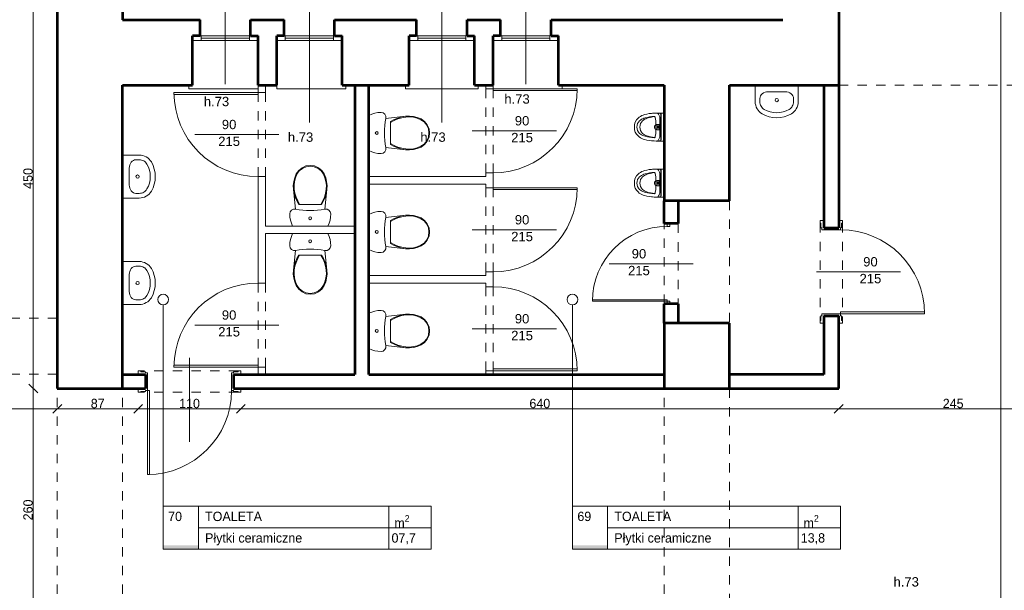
# Model space of a CAD drawing. Header units: inches. Extents: x -21887 to 84279, y -131485 to 67836.
# Tile 235 of 256: x 56079 to 66622, y 33870 to 39981. Entities that reach past the tile are written whole.
import ezdxf

# ---------------------------------------------------------------- set-up
doc = ezdxf.new("R2010")
doc.units = ezdxf.units.IN
doc.header["$MEASUREMENT"] = 0
doc.linetypes.add('Dashed copy', pattern=[200, 100, -100])
doc.layers.get('0').update_dxf_attribs({"lineweight": 13})
doc.layers.get('Defpoints').update_dxf_attribs({"lineweight": 13})
for name, color, linetype, lineweight in [('AI_MURY', 7, 'Continuous', 53), ('Dimensioning', 7, 'Continuous', 13), ('DRZWI', 7, 'Continuous', 13), ('dzialowki', 7, 'Continuous', 53), ('Furniture & Equipment', 7, 'Continuous', 13), ('OPISY TABELKI', 7, 'Continuous', 13), ('PODCIAGI', 7, 'Continuous', 13)]:
    doc.layers.add(name, color=color, linetype=linetype, lineweight=lineweight)
doc.styles.add('GENERATED_STYLE_7', font='txt')
doc.styles.add('GENERATED_STYLE_8', font='txt')
doc.styles.add('GENERATED_STYLE_9', font='txt')
doc.styles.add('Style-Courier New', font='txt')
doc.dimstyles.new('Dimstyle_4', dxfattribs={"dimtxt": 100, "dimasz": 95, "dimexe": 0, "dimexo": 0, "dimgap": 0.09, "dimtad": 1, "dimdec": 0, "dimlfac": 0.1, "dimzin": 0, "dimdsep": 46, "dimlunit": 5, "dimtxsty": 'GENERATED_STYLE_7', "dimblk": 'ARROWHEAD_6', "dimcen": 0.09, "dimclrd": 161, "dimclre": 161, "dimclrt": 7, "dimadec": 0, "dimazin": 0, "dimtfac": 1, "dimtdec": 0, "dimtmove": 0, "dimatfit": 3, "dimfxl": 0, "dimtolj": 1, "dimtzin": 0, "dimarcsym": 0})
doc.dimstyles.new('Dimstyle_5', dxfattribs={"dimtxt": 100, "dimasz": 95, "dimexe": 0.18, "dimexo": 0, "dimgap": 0.09, "dimtad": 1, "dimtih": 1, "dimtoh": 1, "dimdec": 0, "dimlfac": 0.1, "dimzin": 0, "dimdsep": 46, "dimlunit": 5, "dimtxsty": 'GENERATED_STYLE_7', "dimblk": 'ARROWHEAD_6', "dimcen": 0.09, "dimclrd": 161, "dimclre": 161, "dimclrt": 7, "dimadec": 0, "dimazin": 0, "dimtfac": 1, "dimtdec": 0, "dimtmove": 0, "dimatfit": 3, "dimfxl": 0, "dimtolj": 1, "dimtzin": 0, "dimarcsym": 0})

# ---------------------------------------------------------------- blocks, each defined once
blk = doc.blocks.new('WC LT_110')
at = {"layer": 'Furniture & Equipment', "color": 9, "linetype": 'Continuous'}
for p, q in [((31, 650), (18, 619)), ((409, 650), (31, 650)), ((422, 619), (409, 650)), ((2, 554), (0, 520)), ((8, 587), (2, 554)), ((18, 619), (8, 587)), ((432, 587), (422, 619)), ((438, 554), (432, 587)), ((440, 520), (438, 554)), ((0, 520), (5, 498)), ((5, 498), (20, 479)), ((20, 479), (40, 469)), ((40, 469), (64, 469)), ((64, 469), (41, 257)), ((399, 257), (376, 469)), ((376, 469), (400, 469)), ((400, 469), (420, 479)), ((420, 479), (435, 498)), ((435, 498), (440, 520)), ((60, 341), (48, 300)), ((68, 341), (56, 299)), ((77, 381), (60, 341)), ((86, 381), (68, 341)), ((98, 419), (77, 381)), ((107, 419), (86, 381)), ((342, 419), (98, 419)), ((354, 381), (333, 419)), ((363, 381), (342, 419)), ((372, 341), (354, 381)), ((380, 341), (363, 381)), ((384, 299), (372, 341)), ((392, 300), (380, 341)), ((41, 257), (39, 215)), ((39, 215), (44, 173)), ((48, 300), (41, 257)), ((49, 256), (47, 215)), ((47, 215), (52, 174)), ((56, 299), (49, 256)), ((391, 256), (384, 299)), ((388, 174), (393, 215)), ((393, 215), (391, 256)), ((399, 257), (392, 300)), ((396, 173), (401, 215)), ((401, 215), (399, 257)), ((44, 173), (54, 132)), ((52, 174), (62, 134)), ((54, 132), (70, 92)), ((62, 134), (78, 96)), ((362, 96), (378, 134)), ((370, 92), (386, 132)), ((378, 134), (388, 174)), ((386, 132), (396, 173)), ((70, 92), (97, 54)), ((78, 96), (102, 60)), ((97, 54), (132, 25)), ((102, 60), (136, 32)), ((132, 25), (174, 6)), ((136, 32), (176, 14)), ((174, 6), (220, 0)), ((176, 14), (220, 8)), ((220, 8), (264, 14)), ((220, 0), (266, 6)), ((264, 14), (304, 32)), ((266, 6), (308, 25)), ((304, 32), (338, 60)), ((308, 25), (343, 54)), ((338, 60), (362, 96)), ((343, 54), (370, 92))]:
    blk.add_line(p, q, dxfattribs=at)
at = {"layer": 'Furniture & Equipment', "color": 9, "linetype": 'Continuous', "flags": 128}
blk.add_lwpolyline([(376, 469), (338, 475), (299, 480), (259, 483), (220, 484), (181, 483), (141, 480), (102, 475), (64, 469)], dxfattribs=at)
at = {"layer": 'Furniture & Equipment', "color": 9, "linetype": 'Continuous'}
blk.add_circle((220, 567), 15, dxfattribs=at)
blk = doc.blocks.new('WC LT_114')
at = {"layer": 'Furniture & Equipment', "color": 9, "linetype": 'Continuous'}
for p, q in [((31, 650), (18, 619)), ((409, 650), (31, 650)), ((422, 619), (409, 650)), ((2, 554), (0, 520)), ((8, 587), (2, 554)), ((18, 619), (8, 587)), ((432, 587), (422, 619)), ((438, 554), (432, 587)), ((440, 520), (438, 554)), ((0, 520), (5, 498)), ((5, 498), (20, 479)), ((20, 479), (40, 469)), ((40, 469), (64, 469)), ((64, 469), (41, 257)), ((399, 257), (376, 469)), ((376, 469), (400, 469)), ((400, 469), (420, 479)), ((420, 479), (435, 498)), ((435, 498), (440, 520)), ((60, 341), (48, 300)), ((68, 341), (56, 299)), ((77, 381), (60, 341)), ((86, 381), (68, 341)), ((98, 419), (77, 381)), ((107, 419), (86, 381)), ((342, 419), (98, 419)), ((354, 381), (333, 419)), ((363, 381), (342, 419)), ((372, 341), (354, 381)), ((380, 341), (363, 381)), ((384, 299), (372, 341)), ((392, 300), (380, 341)), ((41, 257), (39, 215)), ((39, 215), (44, 173)), ((48, 300), (41, 257)), ((49, 256), (47, 215)), ((47, 215), (52, 174)), ((56, 299), (49, 256)), ((391, 256), (384, 299)), ((388, 174), (393, 215)), ((393, 215), (391, 256)), ((399, 257), (392, 300)), ((396, 173), (401, 215)), ((401, 215), (399, 257)), ((44, 173), (54, 132)), ((52, 174), (62, 134)), ((54, 132), (70, 92)), ((62, 134), (78, 96)), ((362, 96), (378, 134)), ((370, 92), (386, 132)), ((378, 134), (388, 174)), ((386, 132), (396, 173)), ((70, 92), (97, 54)), ((78, 96), (102, 60)), ((97, 54), (132, 25)), ((102, 60), (136, 32)), ((132, 25), (174, 6)), ((136, 32), (176, 14)), ((174, 6), (220, 0)), ((176, 14), (220, 8)), ((220, 8), (264, 14)), ((220, 0), (266, 6)), ((264, 14), (304, 32)), ((266, 6), (308, 25)), ((304, 32), (338, 60)), ((308, 25), (343, 54)), ((338, 60), (362, 96)), ((343, 54), (370, 92))]:
    blk.add_line(p, q, dxfattribs=at)
at = {"layer": 'Furniture & Equipment', "color": 9, "linetype": 'Continuous', "flags": 128}
blk.add_lwpolyline([(376, 469), (338, 475), (299, 480), (259, 483), (220, 484), (181, 483), (141, 480), (102, 475), (64, 469)], dxfattribs=at)
at = {"layer": 'Furniture & Equipment', "color": 9, "linetype": 'Continuous'}
blk.add_circle((220, 567), 15, dxfattribs=at)
blk = doc.blocks.new('Basin 01_117')
at = {"layer": 'Furniture & Equipment', "color": 9, "linetype": 'Continuous'}
for p, q in [((0, 350), (0, 172)), ((460, 350), (0, 350)), ((460, 350), (460, 172)), ((139, 278), (139, 278)), ((321, 278), (139, 278)), ((50, 207), (50, 172)), ((410, 207), (410, 172))]:
    blk.add_line(p, q, dxfattribs=at)
at = {"layer": 'Furniture & Equipment', "color": 9, "linetype": 'Continuous', "flags": 128}
for points in [[(139, 278), (122, 277), (105, 273), (90, 266), (76, 257), (65, 247), (57, 235), (52, 221), (50, 207)], [(410, 207), (408, 221), (403, 235), (395, 247), (384, 257), (370, 266), (355, 273), (338, 277), (321, 278)], [(0, 172), (1, 152), (5, 133), (11, 114), (20, 96), (30, 80), (43, 66), (57, 53), (73, 42)], [(50, 172), (51, 159), (53, 147), (57, 135), (63, 124), (69, 113), (77, 104), (86, 96), (97, 89)], [(363, 89), (374, 96), (383, 104), (391, 113), (397, 124), (403, 135), (407, 147), (409, 159), (410, 172)], [(387, 42), (403, 53), (417, 66), (430, 80), (440, 96), (449, 114), (455, 133), (459, 152), (460, 172)], [(73, 42), (110, 24), (149, 11), (189, 3), (230, 0), (271, 3), (311, 11), (350, 24), (387, 42)], [(97, 89), (128, 73), (161, 62), (195, 55), (230, 53), (265, 55), (299, 62), (332, 73), (363, 89)]]:
    blk.add_lwpolyline(points, dxfattribs=at)
at = {"layer": 'Furniture & Equipment', "color": 9, "linetype": 'Continuous'}
blk.add_circle((230, 189), 17.5, dxfattribs=at)
blk = doc.blocks.new('Urinal 01_131')
at = {"layer": 'Furniture & Equipment', "color": 9, "linetype": 'Continuous'}
for p, q in [((0, 320), (0, 297)), ((0, 320), (300, 320)), ((300, 320), (300, 278)), ((0, 297), (0, 275)), ((0, 275), (0, 270)), ((1, 272), (0, 267)), ((1, 272), (0, 267)), ((0, 270), (0, 238)), ((1, 269), (0, 264)), ((0, 267), (0, 246)), ((0, 267), (0, 246)), ((0, 264), (0, 243)), ((0, 246), (0, 238)), ((0, 243), (0, 235)), ((0, 235), (1, 242)), ((0, 238), (0, 235)), ((0, 236), (1, 211)), ((2, 275), (1, 272)), ((2, 275), (1, 272)), ((2, 272), (1, 269)), ((1, 242), (4, 248)), ((1, 211), (2, 193)), ((7, 282), (2, 275)), ((7, 282), (2, 275)), ((7, 279), (2, 272)), ((4, 248), (8, 254)), ((13, 286), (7, 282)), ((13, 286), (7, 282)), ((13, 283), (7, 279)), ((8, 254), (13, 259)), ((21, 288), (13, 286)), ((21, 288), (13, 286)), ((21, 285), (13, 283)), ((13, 259), (19, 263)), ((19, 263), (26, 267)), ((279, 288), (21, 288)), ((279, 288), (21, 288)), ((279, 285), (21, 285)), ((26, 267), (34, 269)), ((34, 269), (42, 271)), ((36, 213), (37, 215)), ((38, 195), (36, 213)), ((37, 215), (38, 217)), ((38, 217), (39, 220)), ((41, 195), (38, 218)), ((39, 220), (42, 221)), ((42, 271), (51, 272)), ((42, 221), (45, 223)), ((45, 223), (48, 224)), ((48, 224), (82, 228)), ((51, 272), (249, 272)), ((82, 228), (116, 230)), ((116, 230), (125, 231)), ((178, 271), (122, 271)), ((122, 271), (122, 264)), ((122, 264), (178, 264)), ((122, 244), (122, 264)), ((123, 239), (122, 244)), ((124, 234), (123, 239)), ((126, 229), (124, 234)), ((129, 225), (126, 229)), ((132, 221), (129, 225)), ((136, 219), (132, 221)), ((140, 216), (136, 219)), ((138, 251), (137, 249)), ((137, 249), (137, 246)), ((137, 246), (137, 244)), ((137, 244), (137, 241)), ((137, 241), (137, 239)), ((137, 239), (138, 237)), ((140, 253), (138, 251)), ((140, 250), (138, 251)), ((138, 251), (138, 251)), ((138, 237), (140, 235)), ((141, 255), (140, 253)), ((141, 248), (140, 250)), ((140, 235), (141, 233)), ((145, 215), (140, 216)), ((143, 256), (141, 255)), ((143, 247), (141, 248)), ((141, 233), (143, 232)), ((145, 257), (143, 256)), ((145, 247), (143, 247)), ((143, 232), (145, 231)), ((148, 258), (145, 257)), ((148, 246), (145, 247)), ((145, 231), (148, 230)), ((150, 215), (145, 215)), ((150, 258), (148, 258)), ((150, 246), (148, 246)), ((148, 230), (150, 230)), ((152, 258), (150, 258)), ((152, 246), (150, 246)), ((150, 230), (152, 230)), ((155, 215), (150, 215)), ((155, 257), (152, 258)), ((155, 247), (152, 246)), ((152, 230), (155, 231)), ((157, 256), (155, 257)), ((157, 247), (155, 247)), ((155, 231), (157, 232)), ((159, 216), (155, 215)), ((159, 255), (157, 256)), ((159, 248), (157, 247)), ((157, 232), (159, 233)), ((160, 253), (159, 255)), ((160, 250), (159, 248)), ((159, 233), (160, 235)), ((164, 219), (159, 216)), ((162, 251), (160, 253)), ((162, 251), (160, 250)), ((160, 235), (162, 237)), ((162, 251), (162, 251)), ((163, 249), (162, 251)), ((162, 237), (163, 239)), ((163, 246), (163, 249)), ((163, 244), (163, 246)), ((163, 241), (163, 244)), ((163, 239), (163, 241)), ((168, 221), (164, 219)), ((171, 225), (168, 221)), ((174, 229), (171, 225)), ((176, 234), (174, 229)), ((175, 231), (184, 230)), ((177, 239), (176, 234)), ((178, 244), (177, 239)), ((178, 256), (178, 271)), ((178, 271), (178, 264)), ((178, 264), (178, 244)), ((178, 256), (178, 244)), ((184, 230), (218, 228)), ((218, 228), (252, 224)), ((249, 272), (258, 271)), ((252, 224), (255, 223)), ((255, 223), (258, 221)), ((258, 271), (266, 269)), ((258, 221), (261, 220)), ((262, 218), (259, 195)), ((261, 220), (262, 217)), ((262, 217), (263, 215)), ((264, 213), (262, 195)), ((263, 215), (264, 213)), ((266, 269), (274, 267)), ((274, 267), (281, 263)), ((287, 286), (279, 288)), ((287, 286), (279, 288)), ((287, 283), (279, 285)), ((281, 263), (287, 259)), ((293, 282), (287, 286)), ((293, 282), (287, 286)), ((293, 279), (287, 283)), ((287, 259), (292, 254)), ((292, 254), (296, 248)), ((298, 275), (293, 282)), ((298, 275), (293, 282)), ((298, 272), (293, 279)), ((296, 248), (299, 242)), ((299, 272), (298, 275)), ((299, 272), (298, 275)), ((299, 269), (298, 272)), ((298, 193), (299, 211)), ((300, 267), (299, 272)), ((300, 267), (299, 272)), ((300, 264), (299, 269)), ((299, 242), (300, 235)), ((299, 211), (300, 236)), ((300, 278), (300, 270)), ((300, 275), (300, 270)), ((300, 270), (300, 238)), ((300, 246), (300, 267)), ((300, 246), (300, 267)), ((300, 243), (300, 264)), ((300, 238), (300, 246)), ((300, 238), (300, 246)), ((300, 235), (300, 243)), ((300, 238), (300, 235)), ((2, 193), (3, 185)), ((3, 185), (6, 160)), ((6, 160), (10, 135)), ((10, 135), (16, 110)), ((16, 110), (21, 95)), ((38, 187), (38, 195)), ((41, 163), (38, 187)), ((46, 171), (41, 195)), ((46, 139), (41, 163)), ((51, 147), (46, 171)), ((51, 115), (46, 139)), ((55, 134), (51, 147)), ((55, 102), (51, 115)), ((60, 121), (55, 134)), ((67, 109), (60, 121)), ((75, 97), (67, 109)), ((233, 109), (225, 97)), ((240, 121), (233, 109)), ((245, 134), (240, 121)), ((249, 147), (245, 134)), ((249, 115), (245, 102)), ((254, 171), (249, 147)), ((254, 139), (249, 115)), ((259, 195), (254, 171)), ((259, 163), (254, 139)), ((262, 187), (259, 163)), ((262, 195), (262, 187)), ((279, 95), (284, 110)), ((284, 110), (290, 135)), ((290, 135), (294, 160)), ((294, 160), (297, 185)), ((297, 185), (298, 193)), ((21, 95), (27, 80)), ((27, 80), (35, 66)), ((35, 66), (44, 52)), ((44, 52), (55, 39)), ((60, 89), (55, 102)), ((55, 39), (73, 23)), ((67, 77), (60, 89)), ((75, 65), (67, 77)), ((73, 23), (96, 10)), ((83, 87), (75, 97)), ((83, 55), (75, 65)), ((97, 75), (83, 87)), ((97, 43), (83, 55)), ((96, 10), (122, 3)), ((113, 67), (97, 75)), ((113, 34), (97, 43)), ((131, 61), (113, 67)), ((131, 29), (113, 34)), ((122, 3), (150, 0)), ((150, 59), (131, 61)), ((150, 27), (131, 29)), ((169, 61), (150, 59)), ((169, 29), (150, 27)), ((150, 0), (178, 3)), ((187, 67), (169, 61)), ((187, 34), (169, 29)), ((178, 3), (204, 10)), ((203, 75), (187, 67)), ((203, 43), (187, 34)), ((217, 87), (203, 75)), ((217, 55), (203, 43)), ((204, 10), (227, 23)), ((225, 97), (217, 87)), ((225, 65), (217, 55)), ((233, 77), (225, 65)), ((227, 23), (245, 39)), ((240, 89), (233, 77)), ((245, 102), (240, 89)), ((245, 39), (256, 52)), ((256, 52), (265, 66)), ((265, 66), (273, 80)), ((273, 80), (279, 95))]:
    blk.add_line(p, q, dxfattribs=at)
blk = doc.blocks.new('ARROWHEAD_6')
at = {"color": 0, "linetype": 'Continuous'}
for p, q in [((0, 0), (-1, 0)), ((-0.5, -0.5), (0.5, 0.5))]:
    blk.add_line(p, q, dxfattribs=at)
blk = doc.blocks.new('*U325')
at = {"layer": 'Defpoints', "color": 0, "linetype": 'Continuous'}
for p in [(66583, 55031), (67301, 55031), (67301, 33431)]:
    blk.add_point(p, dxfattribs=at)
at = {"layer": 'Dimensioning', "color": 161, "linetype": 'Continuous', "lineweight": -2}
for p, q in [((66583, 55031), (66583, 55031)), ((66583, 33526), (66583, 54936)), ((66583, 33431), (66583, 33431))]:
    blk.add_line(p, q, dxfattribs=at)
at = {"layer": 'Dimensioning', "color": 161, "linetype": 'Continuous', "lineweight": -2, "xscale": 95, "yscale": 95, "zscale": 95}
for p, rotation in [((66583, 55031), 90), ((66583, 33431), 270)]:
    blk.add_blockref('ARROWHEAD_6', p, dxfattribs=dict(at, rotation=rotation))
at = {"layer": 'Dimensioning', "color": 7, "linetype": 'Continuous', "insert": (66527, 44231), "char_height": 100, "attachment_point": 5, "rotation": 90, "style": 'GENERATED_STYLE_7'}
blk.add_mtext('2160', dxfattribs=at)
blk = doc.blocks.new('*D2266')
at = {"layer": 'Defpoints'}
for p in [(66583, 55031), (67301, 55031), (66583, 44231), (67301, 33431)]:
    blk.add_point(p, dxfattribs=at)
at = {"layer": 'Dimensioning', "color": 161, "linetype": 'Continuous'}
blk.add_blockref('*U325', (0, 0), dxfattribs=at)
blk = doc.blocks.new('*U669')
at = {"layer": 'Defpoints', "color": 0, "linetype": 'Continuous'}
for p in [(56224, 36031), (56645, 36031), (56680, 33431)]:
    blk.add_point(p, dxfattribs=at)
at = {"layer": 'Dimensioning', "color": 161, "linetype": 'Continuous', "lineweight": -2}
for p, q in [((56224, 36031), (56224, 36031)), ((56224, 33526), (56224, 35936)), ((56224, 33431), (56224, 33431))]:
    blk.add_line(p, q, dxfattribs=at)
at = {"layer": 'Dimensioning', "color": 161, "linetype": 'Continuous', "lineweight": -2, "xscale": 95, "yscale": 95, "zscale": 95}
for p, rotation in [((56224, 36031), 90), ((56224, 33431), 270)]:
    blk.add_blockref('ARROWHEAD_6', p, dxfattribs=dict(at, rotation=rotation))
at = {"layer": 'Dimensioning', "color": 7, "linetype": 'Continuous', "insert": (56168, 34731), "char_height": 100, "attachment_point": 5, "rotation": 90, "style": 'GENERATED_STYLE_7'}
blk.add_mtext('260', dxfattribs=at)
blk = doc.blocks.new('*D2893')
at = {"layer": 'Defpoints'}
for p in [(56224, 36031), (56645, 36031), (56224, 34731), (56680, 33431)]:
    blk.add_point(p, dxfattribs=at)
at = {"layer": 'Dimensioning', "color": 161, "linetype": 'Continuous'}
blk.add_blockref('*U669', (0, 0), dxfattribs=at)
blk = doc.blocks.new('*U670')
at = {"layer": 'Defpoints', "color": 0, "linetype": 'Continuous'}
for p in [(56224, 40531), (56601, 40531), (56645, 36031)]:
    blk.add_point(p, dxfattribs=at)
at = {"layer": 'Dimensioning', "color": 161, "linetype": 'Continuous', "lineweight": -2}
for p, q in [((56224, 40531), (56224, 40531)), ((56224, 36126), (56224, 40436)), ((56224, 36031), (56224, 36031))]:
    blk.add_line(p, q, dxfattribs=at)
at = {"layer": 'Dimensioning', "color": 161, "linetype": 'Continuous', "lineweight": -2, "xscale": 95, "yscale": 95, "zscale": 95}
for p, rotation in [((56224, 40531), 90), ((56224, 36031), 270)]:
    blk.add_blockref('ARROWHEAD_6', p, dxfattribs=dict(at, rotation=rotation))
at = {"layer": 'Dimensioning', "color": 7, "linetype": 'Continuous', "insert": (56168, 38281), "char_height": 100, "attachment_point": 5, "rotation": 90, "style": 'GENERATED_STYLE_7'}
blk.add_mtext('450', dxfattribs=at)
blk = doc.blocks.new('*D2894')
at = {"layer": 'Defpoints'}
for p in [(56224, 40531), (56601, 40531), (56224, 38281), (56645, 36031)]:
    blk.add_point(p, dxfattribs=at)
at = {"layer": 'Dimensioning', "color": 161, "linetype": 'Continuous'}
blk.add_blockref('*U670', (0, 0), dxfattribs=at)
blk = doc.blocks.new('*U1555')
at = {"layer": 'Defpoints', "color": 0, "linetype": 'Continuous'}
for p in [(53781, 36186), (56481, 36186), (56481, 35814)]:
    blk.add_point(p, dxfattribs=at)
at = {"layer": 'Dimensioning', "color": 161, "linetype": 'Continuous', "lineweight": -2}
for p, q in [((53781, 35814), (53781, 35814)), ((53876, 35814), (56386, 35814)), ((56481, 35814), (56481, 35814))]:
    blk.add_line(p, q, dxfattribs=at)
at = {"layer": 'Dimensioning', "color": 161, "linetype": 'Continuous', "lineweight": -2, "xscale": 95, "yscale": 95, "zscale": 95, "rotation": 180}
blk.add_blockref('ARROWHEAD_6', (53781, 35814), dxfattribs=at)
at = {"layer": 'Dimensioning', "color": 161, "linetype": 'Continuous', "lineweight": -2, "xscale": 95, "yscale": 95, "zscale": 95}
blk.add_blockref('ARROWHEAD_6', (56481, 35814), dxfattribs=at)
at = {"layer": 'Dimensioning', "color": 7, "linetype": 'Continuous', "insert": (55131, 35870), "char_height": 100, "attachment_point": 5, "style": 'GENERATED_STYLE_7'}
blk.add_mtext('270', dxfattribs=at)
blk = doc.blocks.new('*D3224')
at = {"layer": 'Defpoints'}
for p in [(53781, 36186), (56481, 36186), (55131, 35814), (56481, 35814)]:
    blk.add_point(p, dxfattribs=at)
at = {"layer": 'Dimensioning', "color": 161, "linetype": 'Continuous'}
blk.add_blockref('*U1555', (0, 0), dxfattribs=at)
blk = doc.blocks.new('*U1556')
at = {"layer": 'Defpoints', "color": 0, "linetype": 'Continuous'}
for p in [(56481, 36186), (57347, 36031), (57347, 35814)]:
    blk.add_point(p, dxfattribs=at)
at = {"layer": 'Dimensioning', "color": 161, "linetype": 'Continuous', "lineweight": -2}
for p, q in [((56481, 35814), (56481, 35814)), ((56576, 35814), (57252, 35814)), ((57347, 35814), (57347, 35814))]:
    blk.add_line(p, q, dxfattribs=at)
at = {"layer": 'Dimensioning', "color": 161, "linetype": 'Continuous', "lineweight": -2, "xscale": 95, "yscale": 95, "zscale": 95, "rotation": 180}
blk.add_blockref('ARROWHEAD_6', (56481, 35814), dxfattribs=at)
at = {"layer": 'Dimensioning', "color": 161, "linetype": 'Continuous', "lineweight": -2, "xscale": 95, "yscale": 95, "zscale": 95}
blk.add_blockref('ARROWHEAD_6', (57347, 35814), dxfattribs=at)
at = {"layer": 'Dimensioning', "color": 7, "linetype": 'Continuous', "insert": (56914, 35870), "char_height": 100, "attachment_point": 5, "style": 'GENERATED_STYLE_7'}
blk.add_mtext('87', dxfattribs=at)
blk = doc.blocks.new('*D3225')
at = {"layer": 'Defpoints'}
for p in [(56481, 36186), (57347, 36031), (56914, 35814), (57347, 35814)]:
    blk.add_point(p, dxfattribs=at)
at = {"layer": 'Dimensioning', "color": 161, "linetype": 'Continuous'}
blk.add_blockref('*U1556', (0, 0), dxfattribs=at)
blk = doc.blocks.new('*U1557')
at = {"layer": 'Defpoints', "color": 0, "linetype": 'Continuous'}
for p in [(57347, 36031), (58447, 36031), (58447, 35814)]:
    blk.add_point(p, dxfattribs=at)
at = {"layer": 'Dimensioning', "color": 161, "linetype": 'Continuous', "lineweight": -2}
for p, q in [((57347, 35814), (57347, 35814)), ((57442, 35814), (58352, 35814)), ((58447, 35814), (58447, 35814))]:
    blk.add_line(p, q, dxfattribs=at)
at = {"layer": 'Dimensioning', "color": 161, "linetype": 'Continuous', "lineweight": -2, "xscale": 95, "yscale": 95, "zscale": 95, "rotation": 180}
blk.add_blockref('ARROWHEAD_6', (57347, 35814), dxfattribs=at)
at = {"layer": 'Dimensioning', "color": 161, "linetype": 'Continuous', "lineweight": -2, "xscale": 95, "yscale": 95, "zscale": 95}
blk.add_blockref('ARROWHEAD_6', (58447, 35814), dxfattribs=at)
at = {"layer": 'Dimensioning', "color": 7, "linetype": 'Continuous', "insert": (57897, 35870), "char_height": 100, "attachment_point": 5, "style": 'GENERATED_STYLE_7'}
blk.add_mtext('110', dxfattribs=at)
blk = doc.blocks.new('*D3226')
at = {"layer": 'Defpoints'}
for p in [(57347, 36031), (58447, 36031), (57897, 35814), (58447, 35814)]:
    blk.add_point(p, dxfattribs=at)
at = {"layer": 'Dimensioning', "color": 161, "linetype": 'Continuous'}
blk.add_blockref('*U1557', (0, 0), dxfattribs=at)
blk = doc.blocks.new('*U1558')
at = {"layer": 'Defpoints', "color": 0, "linetype": 'Continuous'}
for p in [(58447, 36031), (64848, 36031), (64848, 35814)]:
    blk.add_point(p, dxfattribs=at)
at = {"layer": 'Dimensioning', "color": 161, "linetype": 'Continuous', "lineweight": -2}
for p, q in [((58447, 35814), (58447, 35814)), ((58542, 35814), (64753, 35814)), ((64848, 35814), (64848, 35814))]:
    blk.add_line(p, q, dxfattribs=at)
at = {"layer": 'Dimensioning', "color": 161, "linetype": 'Continuous', "lineweight": -2, "xscale": 95, "yscale": 95, "zscale": 95, "rotation": 180}
blk.add_blockref('ARROWHEAD_6', (58447, 35814), dxfattribs=at)
at = {"layer": 'Dimensioning', "color": 161, "linetype": 'Continuous', "lineweight": -2, "xscale": 95, "yscale": 95, "zscale": 95}
blk.add_blockref('ARROWHEAD_6', (64848, 35814), dxfattribs=at)
at = {"layer": 'Dimensioning', "color": 7, "linetype": 'Continuous', "insert": (61648, 35870), "char_height": 100, "attachment_point": 5, "style": 'GENERATED_STYLE_7'}
blk.add_mtext('640', dxfattribs=at)
blk = doc.blocks.new('*D3227')
at = {"layer": 'Defpoints'}
for p in [(58447, 36031), (64848, 36031), (61648, 35814), (64848, 35814)]:
    blk.add_point(p, dxfattribs=at)
at = {"layer": 'Dimensioning', "color": 161, "linetype": 'Continuous'}
blk.add_blockref('*U1558', (0, 0), dxfattribs=at)
blk = doc.blocks.new('*U1559')
at = {"layer": 'Defpoints', "color": 0, "linetype": 'Continuous'}
for p in [(64848, 36031), (67301, 35814), (67301, 35561)]:
    blk.add_point(p, dxfattribs=at)
at = {"layer": 'Dimensioning', "color": 161, "linetype": 'Continuous', "lineweight": -2}
for p, q in [((64848, 35814), (64848, 35814)), ((64943, 35814), (67206, 35814)), ((67301, 35814), (67301, 35814))]:
    blk.add_line(p, q, dxfattribs=at)
at = {"layer": 'Dimensioning', "color": 161, "linetype": 'Continuous', "lineweight": -2, "xscale": 95, "yscale": 95, "zscale": 95, "rotation": 180}
blk.add_blockref('ARROWHEAD_6', (64848, 35814), dxfattribs=at)
at = {"layer": 'Dimensioning', "color": 161, "linetype": 'Continuous', "lineweight": -2, "xscale": 95, "yscale": 95, "zscale": 95}
blk.add_blockref('ARROWHEAD_6', (67301, 35814), dxfattribs=at)
at = {"layer": 'Dimensioning', "color": 7, "linetype": 'Continuous', "insert": (66074, 35870), "char_height": 100, "attachment_point": 5, "style": 'GENERATED_STYLE_7'}
blk.add_mtext('245', dxfattribs=at)
blk = doc.blocks.new('*D3228')
at = {"layer": 'Defpoints'}
for p in [(64848, 36031), (66074, 35814), (67301, 35814), (67301, 35561)]:
    blk.add_point(p, dxfattribs=at)
at = {"layer": 'Dimensioning', "color": 161, "linetype": 'Continuous'}
blk.add_blockref('*U1559', (0, 0), dxfattribs=at)

msp = doc.modelspace()

# ---------------------------------------------------------------- hatches: boundary and pattern name
at = {"layer": 'OPISY TABELKI', "extrusion": (0, 0, -1)}
for points in [[(-57991.7, 34310.3), (-57991.7, 34352.4), (-57615.3, 34352.4), (-57615.3, 34310.3)], [(-62373.7, 34310.3), (-62373.7, 34352.4), (-61997.2, 34352.4), (-61997.2, 34310.3)]]:
    msp.add_hatch(color=7, dxfattribs=at).paths.add_polyline_path(points, flags=16)

# ---------------------------------------------------------------- linework, layer by layer
at = {"layer": 'AI_MURY', "color": 7, "linetype": 'Continuous'}
for p, q in [((64848.4, 41730.7), (64848.4, 39280.7)), ((57180.5, 40593.2), (57180.5, 39980.7)), ((56480.5, 40530.7), (56480.5, 39280.7)), ((57180.5, 39980.7), (58010.5, 39980.7)), ((58010.5, 39806.6), (58010.5, 39980.7)), ((58550.5, 39806.6), (58550.5, 39980.7)), ((58550.5, 39980.7), (58910.5, 39980.7)), ((58910.5, 39806.6), (58910.5, 39980.7)), ((59450.5, 39806.6), (59450.5, 39980.7)), ((59450.5, 39980.7), (60328.4, 39980.7)), ((60328.4, 39806.6), (60328.4, 39980.7)), ((60868.4, 39806.6), (60868.4, 39980.7)), ((60868.4, 39980.7), (61228.4, 39980.7)), ((61228.4, 39806.6), (61228.4, 39980.7)), ((61768.4, 39806.6), (61768.4, 39980.7)), ((61768.4, 39980.7), (64248.4, 39980.7)), ((58010.5, 39806.6), (57930.5, 39806.6)), ((57930.5, 39280.7), (57930.5, 39806.6)), ((58550.5, 39806.6), (58630.5, 39806.6)), ((58630.5, 39280.7), (58630.5, 39806.6)), ((58910.5, 39806.6), (58830.5, 39806.6)), ((58830.5, 39280.7), (58830.5, 39806.6)), ((59450.5, 39806.6), (59530.5, 39806.6)), ((59530.5, 39280.7), (59530.5, 39806.6)), ((60328.4, 39806.6), (60248.4, 39806.6)), ((60248.4, 39280.7), (60248.4, 39806.6)), ((60868.4, 39806.6), (60948.4, 39806.6)), ((60948.4, 39280.7), (60948.4, 39806.6)), ((61228.4, 39806.6), (61148.4, 39806.6)), ((61148.4, 39280.7), (61148.4, 39806.6)), ((61768.4, 39806.6), (61848.4, 39806.6)), ((61848.4, 39280.7), (61848.4, 39806.6)), ((56480.5, 39280.7), (56480.5, 36030.7)), ((57180.5, 36030.7), (57180.5, 39280.7)), ((57180.5, 39280.7), (57930.5, 39280.7)), ((58630.5, 39280.7), (58830.5, 39280.7)), ((59530.5, 39280.7), (60248.4, 39280.7)), ((60948.4, 39280.7), (61148.4, 39280.7)), ((61848.4, 39280.7), (62980.5, 39280.7)), ((62980.5, 39280.7), (62980.5, 38040.7)), ((63680.5, 38040.7), (63680.5, 39280.7)), ((63680.5, 39280.7), (64848.4, 39280.7)), ((63680.5, 38040.7), (62980.5, 38040.7)), ((62980.5, 36730.7), (62980.5, 36030.7)), ((63680.5, 36730.7), (62980.5, 36730.7)), ((63680.5, 36030.7), (63680.5, 36730.7)), ((56480.5, 36030.7), (57180.5, 36030.7)), ((62980.5, 36030.7), (63680.5, 36030.7))]:
    msp.add_line(p, q, dxfattribs=at)
at = {"layer": 'DRZWI', "color": 220, "linetype": 'Continuous'}
for p, q in [((58280.5, 40731.1), (58280.5, 39289)), ((59180.5, 40731.1), (59180.5, 38880.3)), ((60598.4, 40731.1), (60598.4, 38880.3)), ((61498.4, 40731.1), (61498.4, 39289)), ((58023, 39756.6), (57930.5, 39756.6)), ((58023, 39806.6), (58010.5, 39806.6)), ((58023, 39756.6), (58023, 39806.6)), ((58538, 39806.6), (58023, 39806.6)), ((58538, 39781.6), (58023, 39781.6)), ((58538, 39756.6), (58023, 39756.6)), ((58538, 39756.6), (58538, 39806.6)), ((58538, 39806.6), (58550.5, 39806.6)), ((58538, 39756.6), (58630.5, 39756.6)), ((58923, 39756.6), (58830.5, 39756.6)), ((58923, 39806.6), (58910.5, 39806.6)), ((58923, 39756.6), (58923, 39806.6)), ((59438, 39806.6), (58923, 39806.6)), ((59438, 39781.6), (58923, 39781.6)), ((59438, 39756.6), (58923, 39756.6)), ((59438, 39756.6), (59438, 39806.6)), ((59438, 39806.6), (59450.5, 39806.6)), ((59438, 39756.6), (59530.5, 39756.6)), ((60340.9, 39756.6), (60248.4, 39756.6)), ((60340.9, 39806.6), (60328.4, 39806.6)), ((60340.9, 39806.6), (60855.9, 39806.6)), ((60340.9, 39756.6), (60340.9, 39806.6)), ((60340.9, 39781.6), (60855.9, 39781.6)), ((60340.9, 39756.6), (60855.9, 39756.6)), ((60855.9, 39756.6), (60855.9, 39806.6)), ((60855.9, 39806.6), (60868.4, 39806.6)), ((60855.9, 39756.6), (60948.4, 39756.6)), ((61240.9, 39756.6), (61148.4, 39756.6)), ((61240.9, 39806.6), (61228.4, 39806.6)), ((61240.9, 39806.6), (61755.9, 39806.6)), ((61240.9, 39756.6), (61240.9, 39806.6)), ((61240.9, 39781.6), (61755.9, 39781.6)), ((61240.9, 39756.6), (61755.9, 39756.6)), ((61755.9, 39756.6), (61755.9, 39806.6)), ((61755.9, 39806.6), (61768.4, 39806.6)), ((61755.9, 39756.6), (61848.4, 39756.6))]:
    msp.add_line(p, q, dxfattribs=at)
at = {"layer": 'DRZWI', "color": 251, "linetype": 'Continuous'}
for p, q in [((57890.5, 39280.7), (57890.5, 39240.7)), ((58630.5, 39240.7), (57890.5, 39240.7)), ((58830.5, 39280.7), (58830.5, 39240.7)), ((59570.5, 39240.7), (58830.5, 39240.7)), ((59570.5, 39280.7), (59570.5, 39240.7)), ((60208.4, 39280.7), (60208.4, 39240.7)), ((60208.4, 39240.7), (60988.4, 39240.7)), ((60988.4, 39280.7), (60988.4, 39240.7)), ((61148.4, 39240.7), (61888.4, 39240.7)), ((61888.4, 39280.7), (61888.4, 39240.7))]:
    msp.add_line(p, q, dxfattribs=at)
at = {"layer": 'DRZWI', "color": 9, "linetype": 'Continuous'}
for p, q in [((61068.4, 39240.7), (61068.4, 39280.7)), ((61068.4, 39240.7), (61148.4, 39240.7)), ((61148.4, 39240.7), (61148.4, 39280.7)), ((61148.4, 39240.7), (62048.4, 39240.7)), ((61148.4, 39220.7), (62048.4, 39220.7))]:
    msp.add_line(p, q, dxfattribs=at)
at = {"layer": 'dzialowki', "color": 12, "linetype": 'Continuous'}
for p, q in [((59668.4, 39280.7), (59668.4, 36180.7)), ((59818.4, 36180.7), (59818.4, 39280.7)), ((64688.4, 39280.7), (64688.4, 37750.7)), ((64848.4, 39280.7), (64848.4, 37750.7)), ((62980.5, 37796.5), (62980.5, 38040.7)), ((63130.5, 38040.7), (63130.5, 37796.5)), ((63130.5, 37796.5), (62980.5, 37796.5)), ((64688.4, 37750.7), (64848.4, 37750.7)), ((62980.5, 36730.7), (62980.5, 36936.5)), ((63130.5, 36936.5), (62980.5, 36936.5)), ((63130.5, 36936.5), (63130.5, 36730.7)), ((64688.4, 36810.7), (64848.4, 36810.7)), ((64688.4, 36810.7), (64688.4, 36180.7)), ((64848.4, 36030.7), (64848.4, 36810.7)), ((57180.5, 36180.7), (57426.8, 36180.7)), ((57181.3, 36180.7), (57426.8, 36180.7)), ((57426.8, 36180.7), (57426.8, 36030.7)), ((58366.8, 36180.7), (58366.8, 36030.7)), ((58366.8, 36180.7), (59668.4, 36180.7)), ((59818.4, 36180.7), (62980.5, 36180.7)), ((64688.4, 36180.7), (63680.5, 36180.7)), ((57180.5, 36030.7), (57426.8, 36030.7)), ((58366.8, 36030.7), (62980.5, 36030.7)), ((63680.5, 36030.7), (64848.4, 36030.7))]:
    msp.add_line(p, q, dxfattribs=at)
at = {"layer": 'OPISY TABELKI', "color": 7, "linetype": 'Continuous'}
for p, q in [((57615.3, 36926.1), (57615.3, 34310.3)), ((61997.2, 36926.1), (61997.2, 34310.3)), ((57615.3, 34771), (60485.1, 34771)), ((57991.7, 34771), (57991.7, 34310.3)), ((60031, 34771), (60031, 34310.3)), ((60485.1, 34771), (60485.1, 34310.3)), ((61997.2, 34771), (64867, 34771)), ((62373.7, 34771), (62373.7, 34310.3)), ((64413, 34771), (64413, 34310.3)), ((64867, 34771), (64867, 34310.3)), ((57991.7, 34540.7), (60485.1, 34540.7)), ((62373.7, 34540.7), (64867, 34540.7)), ((57615.3, 34310.3), (60485.1, 34310.3)), ((61997.2, 34310.3), (64867, 34310.3))]:
    msp.add_line(p, q, dxfattribs=at)
for centre in [(57615.3, 36983.4), (61997.2, 36983.4)]:
    msp.add_circle(centre, 57.2, dxfattribs=at)
at = {"layer": 'PODCIAGI', "color": 7, "linetype": 'Continuous'}
for p, q in [((58630.5, 39280.7), (58630.5, 39200.7)), ((58710.5, 39280.7), (58710.5, 39200.7)), ((58630.5, 39200.7), (57730.5, 39200.7)), ((58630.5, 39180.7), (57730.5, 39180.7)), ((58710.5, 39200.7), (58630.5, 39200.7))]:
    msp.add_line(p, q, dxfattribs=at)
at = {"layer": 'PODCIAGI', "color": 9, "linetype": 'Dashed copy'}
for p, q in [((61068.4, 39240.7), (61068.4, 38340.7)), ((61148.4, 39240.7), (61148.4, 38340.7)), ((58630.5, 39200.7), (58630.5, 38300.7)), ((58710.5, 39200.7), (58710.5, 38300.7)), ((61068.4, 38180.7), (61068.4, 37280.7)), ((61148.4, 38180.7), (61148.4, 37280.7)), ((58630.5, 36260.7), (58630.5, 37160.7)), ((58710.5, 36260.7), (58710.5, 37160.7)), ((61068.4, 36220.7), (61068.4, 37120.7)), ((61148.4, 36220.7), (61148.4, 37120.7))]:
    msp.add_line(p, q, dxfattribs=at)
at = {"layer": 'PODCIAGI', "color": 7, "linetype": 'Dashed copy'}
for p, q in [((64848.4, 39280.7), (67300.5, 39280.7)), ((63680.5, 38040.7), (63680.5, 36730.7)), ((63130.5, 37796.5), (63130.5, 36936.5)), ((56480.5, 36785.7), (53780.5, 36785.7)), ((56480.5, 36185.7), (53780.5, 36185.7)), ((56480.5, 33430.7), (56480.5, 36030.7)), ((57180.5, 33430.7), (57180.5, 36030.7)), ((62980.5, 33430.7), (62980.5, 36030.7)), ((63680.5, 36030.7), (63680.5, 33430.7))]:
    msp.add_line(p, q, dxfattribs=at)
at = {"layer": 'PODCIAGI', "color": 9, "linetype": 'Continuous'}
for p, q in [((58854.1, 38750.7), (57954.1, 38750.7)), ((60924.8, 38790.7), (61824.8, 38790.7)), ((58630.5, 38300.7), (58630.5, 37160.7)), ((58710.5, 38300.7), (58630.5, 38300.7)), ((58710.5, 38300.7), (58710.5, 37770.7)), ((61068.4, 38300.7), (59818.4, 38300.7)), ((61068.4, 38340.7), (61148.4, 38340.7)), ((61068.4, 38300.7), (61068.4, 38340.7)), ((61148.4, 38180.7), (61148.4, 38340.7)), ((61068.4, 38220.7), (59818.4, 38220.7)), ((61068.4, 38180.7), (61068.4, 38220.7)), ((61068.4, 38180.7), (61148.4, 38180.7)), ((61148.4, 38180.7), (62048.4, 38180.7)), ((61148.4, 38160.7), (62048.4, 38160.7)), ((58710.5, 37770.7), (59668.4, 37770.7)), ((58710.5, 37690.7), (59668.4, 37690.7)), ((58710.5, 37690.7), (58710.5, 37160.7)), ((60924.8, 37730.7), (61824.8, 37730.7)), ((61068.4, 37543.4), (61068.4, 37510.9)), ((61148.4, 37543.4), (61148.4, 37510.9)), ((61068.4, 37240.7), (59818.4, 37240.7)), ((61068.4, 37280.7), (61148.4, 37280.7)), ((61068.4, 37240.7), (61068.4, 37280.7)), ((61148.4, 37120.7), (61148.4, 37280.7)), ((58710.5, 37160.7), (58630.5, 37160.7)), ((61068.4, 37160.7), (59818.4, 37160.7)), ((61068.4, 37120.7), (61068.4, 37160.7)), ((61068.4, 37120.7), (61148.4, 37120.7)), ((58854.1, 36710.7), (57954.1, 36710.7)), ((60924.8, 36670.7), (61824.8, 36670.7)), ((58630.5, 36280.7), (57730.5, 36280.7)), ((58630.5, 36260.7), (57730.5, 36260.7)), ((58630.5, 36260.7), (58630.5, 36180.7)), ((58710.5, 36260.7), (58630.5, 36260.7)), ((58710.5, 36260.7), (58710.5, 36180.7)), ((61068.4, 36180.7), (61068.4, 36220.7)), ((61068.4, 36220.7), (61148.4, 36220.7)), ((61148.4, 36240.7), (62048.4, 36240.7)), ((61148.4, 36220.7), (62048.4, 36220.7)), ((61148.4, 36180.7), (61148.4, 36220.7))]:
    msp.add_line(p, q, dxfattribs=at)
at = {"layer": 'PODCIAGI', "color": 5, "linetype": 'Dashed copy'}
for p, q in [((62980.5, 36936.5), (62980.5, 37796.5)), ((63130.5, 37796.5), (63130.5, 36936.5)), ((64648.4, 37800.7), (64648.4, 36760.7)), ((64888.4, 37800.7), (64888.4, 36760.7)), ((58416.8, 36220.7), (57376.8, 36220.7)), ((58416.8, 35990.7), (57376.8, 35990.7))]:
    msp.add_line(p, q, dxfattribs=at)
at = {"layer": 'PODCIAGI', "color": 5, "linetype": 'Continuous'}
for p, q in [((63010.5, 37766.5), (63010.5, 37796.5)), ((63040.5, 37766.5), (63010.5, 37766.5)), ((63040.5, 37766.5), (63040.5, 37796.5)), ((64648.4, 37830.7), (64688.4, 37830.7)), ((64648.4, 37800.7), (64648.4, 37830.7)), ((64648.4, 37800.7), (64658.4, 37800.7)), ((64658.4, 37750.7), (64658.4, 37800.7)), ((64658.4, 37750.7), (64668.4, 37750.7)), ((64668.4, 37750.7), (64668.4, 37730.7)), ((64888.4, 37830.7), (64848.4, 37830.7)), ((64868.4, 37750.7), (64868.4, 37730.7)), ((64878.4, 37750.7), (64868.4, 37750.7)), ((64878.4, 37750.7), (64878.4, 37800.7)), ((64888.4, 37800.7), (64878.4, 37800.7)), ((64888.4, 37800.7), (64888.4, 37830.7)), ((64868.4, 37730.7), (64668.4, 37730.7)), ((62388.8, 37366.5), (63288.8, 37366.5)), ((64608.9, 37280.7), (65508.9, 37280.7)), ((62210.5, 36966.5), (62210.5, 36981.5)), ((63010.5, 36981.5), (62210.5, 36981.5)), ((63010.5, 36966.5), (62210.5, 36966.5)), ((63010.5, 36966.5), (63010.5, 36981.5)), ((63010.5, 36936.5), (63010.5, 36966.5)), ((63040.5, 36966.5), (63010.5, 36966.5)), ((63040.5, 36936.5), (63040.5, 36966.5)), ((64658.4, 36810.7), (64668.4, 36810.7)), ((64658.4, 36810.7), (64658.4, 36760.7)), ((64668.4, 36810.7), (64668.4, 36830.7)), ((64868.4, 36830.7), (64668.4, 36830.7)), ((64868.4, 36850.7), (64868.4, 36830.7)), ((65768.4, 36850.7), (64868.4, 36850.7)), ((64868.4, 36810.7), (64868.4, 36830.7)), ((65768.4, 36830.7), (64868.4, 36830.7)), ((64878.4, 36810.7), (64868.4, 36810.7)), ((64878.4, 36810.7), (64878.4, 36760.7)), ((65768.4, 36850.7), (65768.4, 36830.7)), ((64648.4, 36760.7), (64658.4, 36760.7)), ((64648.4, 36760.7), (64648.4, 36730.7)), ((64648.4, 36730.7), (64688.4, 36730.7)), ((64888.4, 36730.7), (64848.4, 36730.7)), ((64888.4, 36760.7), (64878.4, 36760.7)), ((64888.4, 36760.7), (64888.4, 36730.7)), ((57896.8, 36359.4), (57896.8, 35459.4)), ((57346.8, 36220.7), (57346.8, 36180.7)), ((57376.8, 36220.7), (57346.8, 36220.7)), ((57376.8, 36220.7), (57376.8, 36210.7)), ((57426.8, 36210.7), (57376.8, 36210.7)), ((57426.8, 36210.7), (57426.8, 36200.7)), ((57426.8, 36200.7), (57446.8, 36200.7)), ((57446.8, 36010.7), (57446.8, 36200.7)), ((58346.8, 36010.7), (58346.8, 36200.7)), ((58366.8, 36200.7), (58346.8, 36200.7)), ((58366.8, 36210.7), (58366.8, 36200.7)), ((58366.8, 36210.7), (58416.8, 36210.7)), ((58416.8, 36220.7), (58416.8, 36210.7)), ((58416.8, 36220.7), (58446.8, 36220.7)), ((58446.8, 36220.7), (58446.8, 36180.7)), ((57346.8, 35990.7), (57346.8, 36030.7)), ((57376.8, 35990.7), (57346.8, 35990.7)), ((57426.8, 36000.7), (57376.8, 36000.7)), ((57376.8, 35990.7), (57376.8, 36000.7)), ((57426.8, 36010.7), (57446.8, 36010.7)), ((57426.8, 36000.7), (57426.8, 36010.7)), ((57466.8, 36010.7), (57446.8, 36010.7)), ((57446.8, 35110.7), (57446.8, 36010.7)), ((57466.8, 35110.7), (57466.8, 36010.7)), ((58366.8, 36010.7), (58346.8, 36010.7)), ((58366.8, 36000.7), (58366.8, 36010.7)), ((58366.8, 36000.7), (58416.8, 36000.7)), ((58416.8, 35990.7), (58416.8, 36000.7)), ((58416.8, 35990.7), (58446.8, 35990.7)), ((58446.8, 35990.7), (58446.8, 36030.7)), ((57466.8, 35110.7), (57446.8, 35110.7))]:
    msp.add_line(p, q, dxfattribs=at)
at = {"layer": 'PODCIAGI', "color": 7, "linetype": 'Continuous'}
for centre, radius, start, end in [((61148.4, 39240.7), 900, 270, 0), ((58630.5, 39200.7), 900, 180, 270), ((61148.4, 38180.7), 900, 270, 0), ((63010.5, 36966.5), 800, 90, 180), ((58630.5, 36260.7), 900, 90, 180), ((61148.4, 36220.7), 900, 0, 90)]:
    msp.add_arc(centre, radius, start, end, dxfattribs=at)
at = {"layer": 'PODCIAGI', "color": 5, "linetype": 'Continuous'}
for centre, start, end in [((64868.4, 36830.7), 0, 90), ((57446.8, 36010.7), 270, 0)]:
    msp.add_arc(centre, 900, start, end, dxfattribs=at)

# ---------------------------------------------------------------- block references
at = {"layer": 'PODCIAGI'}
for name, p in [('Basin 01_117', (63954.5, 38930.7)), ('WC LT_110', (58969.5, 37040.7))]:
    msp.add_blockref(name, p, dxfattribs=at)
for name, p, rotation in [('WC LT_110', (60468.4, 38547.3), 90), ('Urinal 01_131', (62660.5, 38980.7), 270), ('Basin 01_117', (57530.5, 38070.7), 90), ('Urinal 01_131', (62660.5, 38380.7), 270), ('WC LT_110', (60468.4, 37487.3), 90), ('Basin 01_117', (57530.5, 36930.7), 90), ('WC LT_110', (60468.4, 36427.3), 90)]:
    msp.add_blockref(name, p, dxfattribs=dict(at, rotation=rotation))
at = {"layer": 'PODCIAGI', "yscale": -1, "rotation": 360}
msp.add_blockref('WC LT_114', (58969.5, 38420.7), dxfattribs=at)

# ---------------------------------------------------------------- texts
at = {"layer": 'DRZWI', "color": 220, "char_height": 100, "width": 460.863, "attachment_point": 1, "style": 'GENERATED_STYLE_7'}
for insert in [(58050.1, 39154.6), (61268, 39181.7), (58950.1, 38773), (60368, 38773), (65435.1, 34010.7)]:
    msp.add_mtext('\\fArial|b0|i0|c238|p39;h.73', dxfattribs=dict(at, insert=insert))
at = {"layer": 'OPISY TABELKI', "color": 7, "char_height": 100, "attachment_point": 1}
for s, insert, width, style in [('70', (57668, 34711.6), 323.775, 'GENERATED_STYLE_8'), ('TOALETA', (58063.6, 34711.6), 2409.415, 'GENERATED_STYLE_9'), ('69', (62049.9, 34711.6), 323.775, 'GENERATED_STYLE_8'), ('TOALETA', (62445.5, 34711.6), 2409.415, 'GENERATED_STYLE_9'), ('\\A1;m\\H70.000000;\\S2^  ;', (60089.9, 34674.9), 323.775, 'GENERATED_STYLE_9'), ('\\A1;m\\H70.000000;\\S2^  ;', (64471.8, 34674.9), 323.775, 'GENERATED_STYLE_9'), ('Płytki ceramiczne  ', (58063.6, 34481.2), 2409.415, 'GENERATED_STYLE_9'), ('07,7          ', (60060.1, 34481.2), 424.969, 'GENERATED_STYLE_9'), ('Płytki ceramiczne  ', (62445.5, 34481.2), 2409.415, 'GENERATED_STYLE_9'), ('13,8          ', (64442, 34481.2), 424.969, 'GENERATED_STYLE_9')]:
    msp.add_mtext(s, dxfattribs=dict(at, insert=insert, width=width, style=style))
at = {"layer": 'PODCIAGI', "color": 9, "char_height": 100, "width": 704.483, "attachment_point": 2, "line_spacing_factor": 1.079165, "style": 'GENERATED_STYLE_7'}
for insert in [(58321, 38908.3), (61457.9, 38948.3), (61457.9, 37888.3), (58321, 36868.3), (61457.9, 36828.3)]:
    msp.add_mtext('\\fArial|b0|i0|c238|p39;90\\P215', dxfattribs=dict(at, insert=insert))
at = {"layer": 'PODCIAGI', "color": 5, "char_height": 100, "width": 704.483, "attachment_point": 2, "line_spacing_factor": 1.079165, "style": 'GENERATED_STYLE_7'}
for insert in [(62709.5, 37524.1), (65188.1, 37438.3)]:
    msp.add_mtext('\\fArial|b0|i0|c238|p39;90\\P215', dxfattribs=dict(at, insert=insert))

# ---------------------------------------------------------------- dimensions: what is measured, and where the dimension line sits
at = {"layer": 'Dimensioning', "color": 161, "linetype": 'Continuous'}
for base, p1, p2, picture, middle in [((66582.8, 55030.7), (67300.5, 33430.7), (67300.5, 55030.7), '*D2266', (66582.8, 44230.7)), ((56223.8, 40530.7), (56644.8, 36030.7), (56601.3, 40530.7), '*D2894', (56223.8, 38280.7)), ((56223.8, 36030.7), (56679.7, 33430.7), (56644.8, 36030.7), '*D2893', (56223.8, 34730.7))]:
    dim = msp.add_linear_dim(base=base, p1=p1, p2=p2, angle=90, dimstyle='Dimstyle_4', override={"dimtxsty": 'Style-Courier New', "dimclrd": 0, "dimclre": 161, "dimlwe": 0}, dxfattribs=at)
    dim.commit()
    dim.dimension.update_dxf_attribs({"geometry": picture, "text_midpoint": middle, "dimtype": 128})
for base, p1, p2, picture, middle in [((56480.5, 35813.9), (53780.5, 36185.7), (56480.5, 36185.7), '*D3224', (55130.5, 35813.9)), ((57346.8, 35813.9), (56480.5, 36185.7), (57346.8, 36030.7), '*D3225', (56913.7, 35813.9)), ((58446.8, 35813.9), (57346.8, 36030.7), (58446.8, 36030.7), '*D3226', (57896.8, 35813.9)), ((64848.4, 35813.9), (58446.8, 36030.7), (64848.4, 36030.7), '*D3227', (61647.6, 35813.9)), ((67300.5, 35813.9), (64848.4, 36030.7), (67300.5, 35560.7), '*D3228', (66074.5, 35813.9))]:
    dim = msp.add_linear_dim(base=base, p1=p1, p2=p2, dimstyle='Dimstyle_5', override={"dimtxsty": 'Style-Courier New', "dimclrd": 0, "dimclre": 161, "dimlwe": 0}, dxfattribs=at)
    dim.commit()
    dim.dimension.update_dxf_attribs({"geometry": picture, "text_midpoint": middle, "dimtype": 128})

doc.saveas('drawing.dxf')
